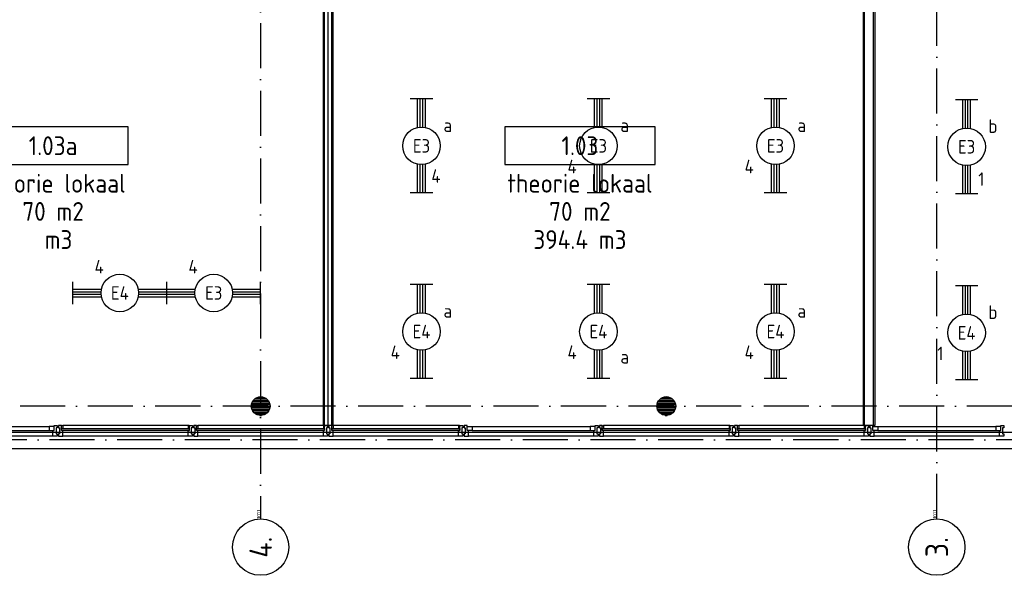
# Model space of a CAD drawing. Header units: millimetres. Extents: x 84333 to 240712, y -2244 to 84291.
# Tile 78 of 88: x 211410 to 224518, y 39772 to 47172. Entities that reach past the tile are written whole.
import ezdxf
from ezdxf.enums import TextEntityAlignment as Align

# ---------------------------------------------------------------- set-up
doc = ezdxf.new("R2010")
doc.units = ezdxf.units.MM
doc.header["$LTSCALE"] = 100
doc.linetypes.add('DASHDOT', pattern=[9, 6, -1.5, 0, -1.5])
doc.layers.get('0').update_dxf_attribs({"linetype": 'CONTINUOUS'})
for name, color, linetype in [('AFDELING', 4, 'CONTINUOUS'), ('AL$7----_STRAMIEN', 1, 'DASHDOT'), ('AL21----_BUITENWAND', 4, 'CONTINUOUS'), ('AL22----_BINNENWAND', 7, 'CONTINUOUS'), ('AL28----_KONSTRUKTIE', 3, 'CONTINUOUS'), ('AL31----_BUITENKOZ', 7, 'CONTINUOUS'), ('ALN-----_BLOCKNAAM', 2, 'CONTINUOUS'), ('ALXAA---_GEWBETON', 12, 'CONTINUOUS'), ('ALXOU---_GLAS', 7, 'CONTINUOUS'), ('EB63101-_ATTRIB', 2, 'CONTINUOUS'), ('EL63101-_LICHT-ARM', 3, 'CONTINUOUS'), ('EL6441--_DATACOM', 3, 'CONTINUOUS'), ('GEBOUWLABEL', 4, 'CONTINUOUS'), ('INHOUD', 7, 'CONTINUOUS'), ('OMSCHRIJVING', 7, 'CONTINUOUS'), ('OPPERVLAK', 7, 'CONTINUOUS'), ('VOLGNUMMER', 7, 'CONTINUOUS')]:
    doc.layers.add(name, color=color, linetype=linetype)
doc.styles.add('1_8', font='ISO', dxfattribs={"height": 1.8})
doc.styles.add('NORATT', font='isocp.shx')
doc.styles.get("Standard").update_dxf_attribs({"font": 'iso.shx'})
doc.styles.add('TECHNIC', font='technic_.ttf')

# ---------------------------------------------------------------- blocks, each defined once
blk = doc.blocks.new('EJ3T20')
at = {"color": 0}
for p, q in [((-6.25, -1.5), (-6.25, 1.5)), ((6.25, -1.5), (6.25, 1.5)), ((-6.25, 0.52), (-2.44, 0.52)), ((-6.25, 0.17), (-2.49, 0.17)), ((2.44, 0.52), (6.25, 0.52)), ((2.49, 0.17), (6.25, 0.17)), ((-6.25, -0.17), (-2.49, -0.17)), ((-6.25, -0.52), (-2.44, -0.52)), ((2.44, -0.52), (6.25, -0.52)), ((2.49, -0.17), (6.25, -0.17))]:
    blk.add_line(p, q, dxfattribs=at)
blk.add_circle((0, 0), 2.5, dxfattribs=at)
at = {"color": 0, "style": '1_8'}
for tag, flags, p in [('SCHAK', 8, (3.5, 2.75)), ('A_CODE', 8, (0, 0)), ('GROEP', 8, (-3.5, -2.75)), ('KAST', 9, (3.5, -2.75))]:
    blk.add_attdef(tag, text='', height=1.8, dxfattribs=dict(at, flags=flags)).set_placement(p, align=Align.MIDDLE)
blk = doc.blocks.new('1011')
at = {"layer": 'AL$7----_STRAMIEN', "color": 7, "linetype": 'Continuous'}
blk.add_circle((-750, 0), 750, dxfattribs=at)
at = {"layer": 'AL$7----_STRAMIEN', "color": 3, "linetype": 'Continuous'}
blk.add_attdef('STR-NAAM', text='', height=600, rotation=360, dxfattribs=at).set_placement((-750, 0), align=Align.MIDDLE)
at = {"layer": 'ALN-----_BLOCKNAAM', "linetype": 'Continuous'}
blk.add_text('1011', height=100, dxfattribs=at).set_placement((0, 0))
blk = doc.blocks.new('GEBOUWLABEL')
at = {"layer": 'VOLGNUMMER'}
blk.add_lwpolyline([(-4, -1), (4, -1), (4, 1), (-4, 1)], close=True, dxfattribs=at)
at = {"color": 0, "linetype": 'ByBlock', "flags": 1}
for tag, p in [('OPPERVLAKTESOORT', (0.5, 8)), ('TERREIN', (0.5, 6.5)), ('GEBOUW', (0.5, 5)), ('GEBRUIKSFUNCTIE', (0.5, 3.5)), ('BOUWLAAG', (0.5, 2)), ('HOOGTE', (0, -6.5)), ('RUIMTEFUNCTIE', (0, -8))]:
    blk.add_attdef(tag, text='', height=1, dxfattribs=at).set_placement(p, align=Align.MIDDLE_CENTER)
at = {"layer": 'INHOUD', "color": 0, "linetype": 'ByBlock'}
blk.add_attdef('INHOUD', text='', height=1, dxfattribs=at).set_placement((0, -5), align=Align.MIDDLE_CENTER)
at = {"layer": 'OMSCHRIJVING', "color": 0, "linetype": 'ByBlock'}
blk.add_attdef('OMSCHRIJVING', text='', height=1, dxfattribs=at).set_placement((0, -2), align=Align.MIDDLE_CENTER)
at = {"layer": 'OPPERVLAK', "color": 0, "linetype": 'ByBlock'}
blk.add_attdef('OPPERVLAK', text='', height=1, dxfattribs=at).set_placement((0, -3.5), align=Align.MIDDLE_CENTER)
at = {"layer": 'VOLGNUMMER', "color": 0, "linetype": 'ByBlock'}
blk.add_attdef('VOLGNUMMER', text='', height=1, dxfattribs=at).set_placement((0, 0), align=Align.MIDDLE_CENTER)
blk = doc.blocks.new('A$C13e6995e')
at = {"layer": 'AL$7----_STRAMIEN', "color": 1}
for p, q in [((151985, 44270), (8891, 44270)), ((152377, 43820), (9684, 43820))]:
    blk.add_line(p, q, dxfattribs=at)
for points in [[(139285, 42766), (139285, 79257)], [(130285, 56569), (130285, 42766)]]:
    blk.add_lwpolyline(points, dxfattribs=at)
at = {"layer": 'AL21----_BUITENWAND', "color": 8}
for p, q in [((114085, 43920), (146485, 43920)), ((146485, 43700), (114085, 43700))]:
    blk.add_line(p, q, dxfattribs=at)
at = {"layer": 'AL22----_BINNENWAND', "color": 8}
for p, q in [((138310, 44010), (138310, 54060)), ((138460, 53910), (138460, 44010)), ((138460, 44010), (138310, 44010))]:
    blk.add_line(p, q, dxfattribs=at)
at = {"layer": 'AL22----_BINNENWAND', "color": 8, "linetype": 'Continuous'}
for p, q in [((138325, 44010), (138325, 54045)), ((138445, 44010), (138445, 53925))]:
    blk.add_line(p, q, dxfattribs=at)
at = {"layer": 'AL22----_BINNENWAND', "color": 8}
blk.add_lwpolyline([(131122, 44010), (131122, 53927), (131247, 53927), (131247, 44010)], close=True, dxfattribs=at)
for points in [[(131137, 44010), (131137, 53927)], [(131185, 44010), (131185, 53927)], [(131232, 44010), (131232, 53927)]]:
    blk.add_lwpolyline(points, dxfattribs=at)
at = {"layer": 'AL28----_KONSTRUKTIE', "color": 8}
for centre in [(130285, 44270), (135685, 44270)]:
    blk.add_circle(centre, 125, dxfattribs=at)
at = {"layer": 'AL31----_BUITENKOZ', "color": 8}
for p, q in [((125900, 43997), (127470, 43997)), ((125900, 43943), (127470, 43943)), ((129320, 44010), (127650, 44010)), ((131120, 44010), (129450, 44010)), ((132920, 44010), (131250, 44010)), ((133100, 43997), (134670, 43997)), ((133100, 43943), (134670, 43943)), ((136520, 44010), (134850, 44010)), ((138320, 44010), (136650, 44010)), ((138500, 43997), (140070, 43997)), ((138500, 43943), (140070, 43943)), ((127520, 43871), (125850, 43871)), ((129320, 43871), (127650, 43871)), ((131120, 43871), (129450, 43871)), ((132920, 43871), (131250, 43871)), ((134720, 43871), (133050, 43871)), ((136520, 43871), (134850, 43871)), ((138320, 43871), (136650, 43871)), ((140120, 43871), (138450, 43871))]:
    blk.add_line(p, q, dxfattribs=at)
at = {"layer": 'AL31----_BUITENKOZ', "color": 8, "linetype": 'Continuous'}
for p, q in [((127537, 43997), (127470, 43997)), ((127470, 43997), (127470, 43943)), ((127470, 43943), (127537, 43943)), ((127520, 43890), (127520, 43943)), ((127520, 43943), (127537, 43943)), ((127537, 44010), (127576, 44010)), ((127537, 43943), (127537, 44010)), ((127537, 43943), (127537, 43997)), ((127576, 43981), (127562, 43981)), ((127562, 43981), (127562, 43901)), ((127576, 44010), (127576, 44004)), ((127576, 44004), (127576, 43990)), ((127576, 43990), (127576, 43990)), ((127576, 43990), (127576, 43981)), ((127633, 44010), (127594, 44010)), ((127594, 44010), (127594, 44004)), ((127594, 44004), (127594, 43990)), ((127594, 43990), (127594, 43990)), ((127594, 43990), (127594, 43980)), ((127594, 43980), (127608, 43980)), ((127608, 43980), (127608, 43900)), ((127633, 43943), (127633, 44010)), ((127633, 43973), (127633, 44005)), ((127633, 44005), (127638, 44005)), ((127650, 43973), (127633, 43973)), ((127650, 43943), (127633, 43943)), ((127638, 44005), (127638, 44010)), ((127638, 44010), (127650, 44010)), ((127650, 44010), (127650, 43973)), ((127650, 43890), (127650, 43943)), ((129332, 44010), (129320, 44010)), ((129320, 44010), (129320, 43973)), ((129320, 43973), (129337, 43973)), ((129320, 43890), (129320, 43943)), ((129320, 43943), (129337, 43943)), ((129332, 44005), (129332, 44010)), ((129337, 44005), (129332, 44005)), ((129337, 44010), (129376, 44010)), ((129337, 43943), (129337, 44010)), ((129337, 43973), (129337, 44005)), ((129376, 43981), (129362, 43981)), ((129362, 43981), (129362, 43901)), ((129376, 44010), (129376, 44004)), ((129376, 44004), (129376, 43990)), ((129376, 43990), (129376, 43990)), ((129376, 43990), (129376, 43981)), ((129433, 44010), (129394, 44010)), ((129394, 44010), (129394, 44004)), ((129394, 44004), (129394, 43990)), ((129394, 43990), (129394, 43990)), ((129394, 43990), (129394, 43980)), ((129394, 43980), (129408, 43980)), ((129408, 43980), (129408, 43900)), ((129433, 43943), (129433, 44010)), ((129433, 43973), (129433, 44005)), ((129433, 44005), (129438, 44005)), ((129450, 43973), (129433, 43973)), ((129450, 43943), (129433, 43943)), ((129438, 44005), (129438, 44010)), ((129438, 44010), (129450, 44010)), ((129450, 44010), (129450, 43973)), ((129450, 43890), (129450, 43943)), ((131132, 44010), (131120, 44010)), ((131120, 44010), (131120, 43973)), ((131120, 43973), (131137, 43973)), ((131120, 43890), (131120, 43943)), ((131120, 43943), (131137, 43943)), ((131132, 44005), (131132, 44010)), ((131137, 44005), (131132, 44005)), ((131137, 44010), (131176, 44010)), ((131137, 43943), (131137, 44010)), ((131137, 43973), (131137, 44005)), ((131176, 43981), (131162, 43981)), ((131162, 43981), (131162, 43901)), ((131176, 44010), (131176, 44004)), ((131176, 44004), (131176, 43990)), ((131176, 43990), (131176, 43990)), ((131176, 43990), (131176, 43981)), ((131233, 44010), (131194, 44010)), ((131194, 44010), (131194, 44004)), ((131194, 44004), (131194, 43990)), ((131194, 43990), (131194, 43990)), ((131194, 43990), (131194, 43980)), ((131194, 43980), (131208, 43980)), ((131208, 43980), (131208, 43900)), ((131233, 43943), (131233, 44010)), ((131233, 43973), (131233, 44005)), ((131233, 44005), (131238, 44005)), ((131250, 43973), (131233, 43973)), ((131250, 43943), (131233, 43943)), ((131238, 44005), (131238, 44010)), ((131238, 44010), (131250, 44010)), ((131250, 44010), (131250, 43973)), ((131250, 43890), (131250, 43943)), ((132932, 44010), (132920, 44010)), ((132920, 44010), (132920, 43973)), ((132920, 43973), (132937, 43973)), ((132920, 43890), (132920, 43943)), ((132920, 43943), (132937, 43943)), ((132932, 44005), (132932, 44010)), ((132937, 44005), (132932, 44005)), ((132937, 44010), (132976, 44010)), ((132937, 43943), (132937, 44010)), ((132937, 43973), (132937, 44005)), ((132976, 43981), (132962, 43981)), ((132962, 43981), (132962, 43901)), ((132976, 44010), (132976, 44004)), ((132976, 44004), (132976, 43990)), ((132976, 43990), (132976, 43990)), ((132976, 43990), (132976, 43981)), ((133033, 44010), (132994, 44010)), ((132994, 44010), (132994, 44004)), ((132994, 44004), (132994, 43990)), ((132994, 43990), (132994, 43990)), ((132994, 43990), (132994, 43980)), ((132994, 43980), (133008, 43980)), ((133008, 43980), (133008, 43900)), ((133033, 43943), (133033, 44010)), ((133033, 43943), (133033, 43997)), ((133033, 43997), (133100, 43997)), ((133050, 43943), (133033, 43943)), ((133100, 43943), (133033, 43943)), ((133050, 43890), (133050, 43943)), ((133100, 43997), (133100, 43943)), ((134737, 43997), (134670, 43997)), ((134670, 43997), (134670, 43943)), ((134670, 43943), (134737, 43943)), ((134720, 43890), (134720, 43943)), ((134720, 43943), (134737, 43943)), ((134737, 44010), (134776, 44010)), ((134737, 43943), (134737, 44010)), ((134737, 43943), (134737, 43997)), ((134776, 43981), (134762, 43981)), ((134762, 43981), (134762, 43901)), ((134776, 44010), (134776, 44004)), ((134776, 44004), (134776, 43990)), ((134776, 43990), (134776, 43990)), ((134776, 43990), (134776, 43981)), ((134833, 44010), (134794, 44010)), ((134794, 44010), (134794, 44004)), ((134794, 44004), (134794, 43990)), ((134794, 43990), (134794, 43990)), ((134794, 43990), (134794, 43980)), ((134794, 43980), (134808, 43980)), ((134808, 43980), (134808, 43900)), ((134833, 43943), (134833, 44010)), ((134833, 43973), (134833, 44005)), ((134833, 44005), (134838, 44005)), ((134850, 43973), (134833, 43973)), ((134850, 43943), (134833, 43943)), ((134838, 44005), (134838, 44010)), ((134838, 44010), (134850, 44010)), ((134850, 44010), (134850, 43973)), ((134850, 43890), (134850, 43943)), ((136532, 44010), (136520, 44010)), ((136520, 44010), (136520, 43973)), ((136520, 43973), (136537, 43973)), ((136520, 43890), (136520, 43943)), ((136520, 43943), (136537, 43943)), ((136532, 44005), (136532, 44010)), ((136537, 44005), (136532, 44005)), ((136537, 44010), (136576, 44010)), ((136537, 43943), (136537, 44010)), ((136537, 43973), (136537, 44005)), ((136576, 43981), (136562, 43981)), ((136562, 43981), (136562, 43901)), ((136576, 44010), (136576, 44004)), ((136576, 44004), (136576, 43990)), ((136576, 43990), (136576, 43990)), ((136576, 43990), (136576, 43981)), ((136633, 44010), (136594, 44010)), ((136594, 44010), (136594, 44004)), ((136594, 44004), (136594, 43990)), ((136594, 43990), (136594, 43990)), ((136594, 43990), (136594, 43980)), ((136594, 43980), (136608, 43980)), ((136608, 43980), (136608, 43900)), ((136633, 43943), (136633, 44010)), ((136633, 43973), (136633, 44005)), ((136633, 44005), (136638, 44005)), ((136650, 43973), (136633, 43973)), ((136650, 43943), (136633, 43943)), ((136638, 44005), (136638, 44010)), ((136638, 44010), (136650, 44010)), ((136650, 44010), (136650, 43973)), ((136650, 43890), (136650, 43943)), ((138332, 44010), (138320, 44010)), ((138320, 44010), (138320, 43973)), ((138320, 43973), (138337, 43973)), ((138320, 43890), (138320, 43943)), ((138320, 43943), (138337, 43943)), ((138332, 44005), (138332, 44010)), ((138337, 44005), (138332, 44005)), ((138337, 44010), (138376, 44010)), ((138337, 43943), (138337, 44010)), ((138337, 43973), (138337, 44005)), ((138376, 43981), (138362, 43981)), ((138362, 43981), (138362, 43901)), ((138376, 44010), (138376, 44004)), ((138376, 44004), (138376, 43990)), ((138376, 43990), (138376, 43990)), ((138376, 43990), (138376, 43981)), ((138433, 44010), (138394, 44010)), ((138394, 44010), (138394, 44004)), ((138394, 44004), (138394, 43990)), ((138394, 43990), (138394, 43990)), ((138394, 43990), (138394, 43980)), ((138394, 43980), (138408, 43980)), ((138408, 43980), (138408, 43900)), ((138433, 43943), (138433, 44010)), ((138433, 43943), (138433, 43997)), ((138433, 43997), (138500, 43997)), ((138450, 43943), (138433, 43943)), ((138500, 43943), (138433, 43943)), ((138450, 43890), (138450, 43943)), ((138500, 43997), (138500, 43943)), ((140137, 43997), (140070, 43997)), ((140070, 43997), (140070, 43943)), ((140070, 43943), (140137, 43943)), ((140120, 43890), (140120, 43943)), ((140120, 43943), (140137, 43943)), ((140137, 44010), (140176, 44010)), ((140137, 43943), (140137, 44010)), ((140137, 43943), (140137, 43997)), ((140176, 43981), (140162, 43981)), ((140162, 43981), (140162, 43901)), ((140176, 44010), (140176, 44004)), ((140176, 44004), (140176, 43990)), ((140176, 43990), (140176, 43990)), ((140176, 43990), (140176, 43981)), ((127520, 43882), (127520, 43890)), ((127520, 43878), (127520, 43882)), ((127520, 43871), (127520, 43878)), ((127557, 43871), (127520, 43871)), ((127576, 43871), (127557, 43871)), ((127562, 43901), (127576, 43901)), ((127576, 43901), (127576, 43891)), ((127576, 43891), (127576, 43891)), ((127576, 43891), (127576, 43877)), ((127576, 43877), (127576, 43871)), ((127608, 43900), (127594, 43900)), ((127594, 43900), (127594, 43891)), ((127594, 43891), (127594, 43891)), ((127594, 43891), (127594, 43877)), ((127594, 43877), (127594, 43871)), ((127594, 43871), (127613, 43871)), ((127613, 43871), (127650, 43871)), ((127650, 43882), (127650, 43890)), ((127650, 43878), (127650, 43882)), ((127650, 43871), (127650, 43878)), ((129320, 43882), (129320, 43890)), ((129320, 43878), (129320, 43882)), ((129320, 43871), (129320, 43878)), ((129357, 43871), (129320, 43871)), ((129376, 43871), (129357, 43871)), ((129362, 43901), (129376, 43901)), ((129376, 43901), (129376, 43891)), ((129376, 43891), (129376, 43891)), ((129376, 43891), (129376, 43877)), ((129376, 43877), (129376, 43871)), ((129408, 43900), (129394, 43900)), ((129394, 43900), (129394, 43891)), ((129394, 43891), (129394, 43891)), ((129394, 43891), (129394, 43877)), ((129394, 43877), (129394, 43871)), ((129394, 43871), (129413, 43871)), ((129413, 43871), (129450, 43871)), ((129450, 43882), (129450, 43890)), ((129450, 43878), (129450, 43882)), ((129450, 43871), (129450, 43878)), ((131120, 43882), (131120, 43890)), ((131120, 43878), (131120, 43882)), ((131120, 43871), (131120, 43878)), ((131157, 43871), (131120, 43871)), ((131176, 43871), (131157, 43871)), ((131162, 43901), (131176, 43901)), ((131176, 43901), (131176, 43891)), ((131176, 43891), (131176, 43891)), ((131176, 43891), (131176, 43877)), ((131176, 43877), (131176, 43871)), ((131208, 43900), (131194, 43900)), ((131194, 43900), (131194, 43891)), ((131194, 43891), (131194, 43891)), ((131194, 43891), (131194, 43877)), ((131194, 43877), (131194, 43871)), ((131194, 43871), (131213, 43871)), ((131213, 43871), (131250, 43871)), ((131250, 43882), (131250, 43890)), ((131250, 43878), (131250, 43882)), ((131250, 43871), (131250, 43878)), ((132920, 43882), (132920, 43890)), ((132920, 43878), (132920, 43882)), ((132920, 43871), (132920, 43878)), ((132957, 43871), (132920, 43871)), ((132976, 43871), (132957, 43871)), ((132962, 43901), (132976, 43901)), ((132976, 43901), (132976, 43891)), ((132976, 43891), (132976, 43891)), ((132976, 43891), (132976, 43877)), ((132976, 43877), (132976, 43871)), ((133008, 43900), (132994, 43900)), ((132994, 43900), (132994, 43891)), ((132994, 43891), (132994, 43891)), ((132994, 43891), (132994, 43877)), ((132994, 43877), (132994, 43871)), ((132994, 43871), (133013, 43871)), ((133013, 43871), (133050, 43871)), ((133050, 43882), (133050, 43890)), ((133050, 43878), (133050, 43882)), ((133050, 43871), (133050, 43878)), ((134720, 43882), (134720, 43890)), ((134720, 43878), (134720, 43882)), ((134720, 43871), (134720, 43878)), ((134757, 43871), (134720, 43871)), ((134776, 43871), (134757, 43871)), ((134762, 43901), (134776, 43901)), ((134776, 43901), (134776, 43891)), ((134776, 43891), (134776, 43891)), ((134776, 43891), (134776, 43877)), ((134776, 43877), (134776, 43871)), ((134808, 43900), (134794, 43900)), ((134794, 43900), (134794, 43891)), ((134794, 43891), (134794, 43891)), ((134794, 43891), (134794, 43877)), ((134794, 43877), (134794, 43871)), ((134794, 43871), (134813, 43871)), ((134813, 43871), (134850, 43871)), ((134850, 43882), (134850, 43890)), ((134850, 43878), (134850, 43882)), ((134850, 43871), (134850, 43878)), ((136520, 43882), (136520, 43890)), ((136520, 43878), (136520, 43882)), ((136520, 43871), (136520, 43878)), ((136557, 43871), (136520, 43871)), ((136576, 43871), (136557, 43871)), ((136562, 43901), (136576, 43901)), ((136576, 43901), (136576, 43891)), ((136576, 43891), (136576, 43891)), ((136576, 43891), (136576, 43877)), ((136576, 43877), (136576, 43871)), ((136608, 43900), (136594, 43900)), ((136594, 43900), (136594, 43891)), ((136594, 43891), (136594, 43891)), ((136594, 43891), (136594, 43877)), ((136594, 43877), (136594, 43871)), ((136594, 43871), (136613, 43871)), ((136613, 43871), (136650, 43871)), ((136650, 43882), (136650, 43890)), ((136650, 43878), (136650, 43882)), ((136650, 43871), (136650, 43878)), ((138320, 43882), (138320, 43890)), ((138320, 43878), (138320, 43882)), ((138320, 43871), (138320, 43878)), ((138357, 43871), (138320, 43871)), ((138376, 43871), (138357, 43871)), ((138362, 43901), (138376, 43901)), ((138376, 43901), (138376, 43891)), ((138376, 43891), (138376, 43891)), ((138376, 43891), (138376, 43877)), ((138376, 43877), (138376, 43871)), ((138408, 43900), (138394, 43900)), ((138394, 43900), (138394, 43891)), ((138394, 43891), (138394, 43891)), ((138394, 43891), (138394, 43877)), ((138394, 43877), (138394, 43871)), ((138394, 43871), (138413, 43871)), ((138413, 43871), (138450, 43871)), ((138450, 43882), (138450, 43890)), ((138450, 43878), (138450, 43882)), ((138450, 43871), (138450, 43878)), ((140120, 43882), (140120, 43890)), ((140120, 43878), (140120, 43882)), ((140120, 43871), (140120, 43878)), ((140157, 43871), (140120, 43871)), ((140176, 43871), (140157, 43871)), ((140162, 43901), (140176, 43901)), ((140176, 43901), (140176, 43891)), ((140176, 43891), (140176, 43891)), ((140176, 43891), (140176, 43877)), ((140176, 43877), (140176, 43871))]:
    blk.add_line(p, q, dxfattribs=at)
at = {"layer": 'ALXAA---_GEWBETON', "color": 8}
for p, q in [((130165, 44306), (130405, 44306)), ((130173, 44326), (130397, 44326)), ((130185, 44346), (130384, 44346)), ((130205, 44366), (130365, 44366)), ((130238, 44386), (130332, 44386)), ((135565, 44306), (135805, 44306)), ((135573, 44326), (135797, 44326)), ((135585, 44346), (135784, 44346)), ((135605, 44366), (135765, 44366)), ((135638, 44386), (135732, 44386)), ((130160, 44266), (130410, 44266)), ((130161, 44286), (130409, 44286)), ((130162, 44246), (130408, 44246)), ((130168, 44226), (130402, 44226)), ((130178, 44206), (130392, 44206)), ((130193, 44186), (130377, 44186)), ((135560, 44266), (135810, 44266)), ((135561, 44286), (135809, 44286)), ((135562, 44246), (135808, 44246)), ((135568, 44226), (135802, 44226)), ((135578, 44206), (135792, 44206)), ((135593, 44186), (135777, 44186)), ((130216, 44166), (130354, 44166)), ((130272, 44146), (130298, 44146)), ((135616, 44166), (135754, 44166)), ((135672, 44146), (135698, 44146))]:
    blk.add_line(p, q, dxfattribs=at)
at = {"layer": 'ALXOU---_GLAS', "color": 8}
for p, q in [((127635, 43945), (127635, 43971)), ((127635, 43971), (129335, 43971)), ((129335, 43945), (127635, 43945)), ((129335, 43971), (129335, 43945)), ((129435, 43945), (129435, 43971)), ((129435, 43971), (131135, 43971)), ((131135, 43945), (129435, 43945)), ((131135, 43971), (131135, 43945)), ((131235, 43945), (131235, 43971)), ((131235, 43971), (132935, 43971)), ((132935, 43945), (131235, 43945)), ((132935, 43971), (132935, 43945)), ((134835, 43945), (134835, 43971)), ((134835, 43971), (136535, 43971)), ((136535, 43945), (134835, 43945)), ((136535, 43971), (136535, 43945)), ((136635, 43945), (136635, 43971)), ((136635, 43971), (138335, 43971)), ((138335, 43945), (136635, 43945)), ((138335, 43971), (138335, 43945))]:
    blk.add_line(p, q, dxfattribs=at)
at = {"layer": 'AL$7----_STRAMIEN', "xscale": 0.5, "yscale": 0.5, "zscale": 0.5, "rotation": 90.00000000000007}
for p, values in [((130285, 42766), {'STR-NAAM': '4.'}), ((139285, 42766), {'STR-NAAM': '3.'})]:
    blk.add_blockref('1011', p, dxfattribs=at).add_auto_attribs(values)
at = {"layer": 'GEBOUWLABEL', "color": 8, "xscale": 250, "yscale": 250, "zscale": 250}
for p, values in [((127522, 47737), {'VOLGNUMMER': '1.03a', 'OMSCHRIJVING': 'theorie lokaal', 'OPPERVLAK': '70 m2', 'INHOUD': ' m3'}), ((134535, 47737), {'VOLGNUMMER': '1.03', 'OMSCHRIJVING': 'theorie lokaal', 'OPPERVLAK': '70 m2', 'INHOUD': '394.4 m3'})]:
    blk.add_blockref('GEBOUWLABEL', p, dxfattribs=at).add_auto_attribs(values)
at = {"layer": 'AFDELING', "color": 8, "style": 'TECHNIC'}
for p in [(92219, 54468), (58038, 41625), (88108, 41444)]:
    blk.add_attdef('VIDE', text='', height=500, dxfattribs=at).set_placement(p, align=Align.CENTER)
blk.add_attdef('VIDE', text='', height=500, rotation=90, dxfattribs=at).set_placement((75129, 25766), align=Align.CENTER)

msp = doc.modelspace()

# ---------------------------------------------------------------- block references
at = {"layer": 'EL63101-_LICHT-ARM'}
ref = msp.add_blockref('EJ3T20', (216759, 45491, 3500), dxfattribs=dict(at, xscale=100, yscale=100, zscale=100, rotation=90))
ref.add_attrib('A_CODE', 'E3', dxfattribs={"layer": 'EB63101-_ATTRIB', "color": 1, "height": 180, "style": 'NORATT', "flags": 8}).set_placement((216759, 45491, 3500), align=Align.MIDDLE)
ref.add_attrib('GROEP', '4', dxfattribs={"layer": 'EB63101-_ATTRIB', "color": 1, "height": 180, "style": 'NORATT', "flags": 8}).set_placement((216951, 45090, 3500), align=Align.MIDDLE)
ref.add_attrib('SCHAK', 'a', dxfattribs={"layer": 'EB63101-_ATTRIB', "color": 1, "height": 180, "style": 'NORATT', "flags": 8}).set_placement((217109, 45766, 3500), align=Align.MIDDLE)
ref = msp.add_blockref('EJ3T20', (219114, 45491, 3500), dxfattribs=dict(at, xscale=100, yscale=100, zscale=100, rotation=90))
ref.add_attrib('A_CODE', 'E3', dxfattribs={"layer": 'EB63101-_ATTRIB', "color": 1, "height": 180, "style": 'NORATT', "flags": 8}).set_placement((219114, 45491, 3500), align=Align.MIDDLE)
ref.add_attrib('GROEP', '4', dxfattribs={"layer": 'EB63101-_ATTRIB', "color": 1, "height": 180, "style": 'NORATT', "flags": 8}).set_placement((218764, 45216, 3500), align=Align.MIDDLE)
ref.add_attrib('SCHAK', 'a', dxfattribs={"layer": 'EB63101-_ATTRIB', "color": 1, "height": 180, "style": 'NORATT', "flags": 8}).set_placement((219464, 45766, 3500), align=Align.MIDDLE)
ref = msp.add_blockref('EJ3T20', (221471, 45491, 3500), dxfattribs=dict(at, xscale=100, yscale=100, zscale=100, rotation=90))
ref.add_attrib('A_CODE', 'E3', dxfattribs={"layer": 'EB63101-_ATTRIB', "color": 1, "height": 180, "style": 'NORATT', "flags": 8}).set_placement((221471, 45491, 3500), align=Align.MIDDLE)
ref.add_attrib('GROEP', '4', dxfattribs={"layer": 'EB63101-_ATTRIB', "color": 1, "height": 180, "style": 'NORATT', "flags": 8}).set_placement((221121, 45216, 3500), align=Align.MIDDLE)
ref.add_attrib('SCHAK', 'a', dxfattribs={"layer": 'EB63101-_ATTRIB', "color": 1, "height": 180, "style": 'NORATT', "flags": 8}).set_placement((221821, 45766, 3500), align=Align.MIDDLE)
ref = msp.add_blockref('EJ3T20', (224016, 45479, 3500), dxfattribs=dict(at, xscale=100, yscale=100, zscale=100, rotation=90))
ref.add_attrib('A_CODE', 'E3', dxfattribs={"layer": 'EB63101-_ATTRIB', "color": 1, "height": 180, "style": '1_8', "flags": 8}).set_placement((224016, 45479, 3500), align=Align.MIDDLE)
ref.add_attrib('GROEP', '1', dxfattribs={"layer": 'EB63101-_ATTRIB', "color": 1, "height": 180, "style": '1_8', "flags": 8}).set_placement((224211, 45048, 3500), align=Align.MIDDLE)
ref.add_attrib('SCHAK', 'b', dxfattribs={"layer": 'EB63101-_ATTRIB', "color": 1, "height": 180, "style": '1_8', "flags": 8}).set_placement((224366, 45754, 3500), align=Align.MIDDLE)
ref = msp.add_blockref('EJ3T20', (212743, 43532), dxfattribs=dict(at, xscale=100, yscale=100, zscale=100))
ref.add_attrib('A_CODE', 'E4', dxfattribs={"layer": 'EB63101-_ATTRIB', "color": 1, "height": 180, "style": 'NORATT', "flags": 8}).set_placement((212743, 43532), align=Align.MIDDLE)
ref.add_attrib('GROEP', '4', dxfattribs={"layer": 'EB63101-_ATTRIB', "color": 1, "height": 180, "style": 'NORATT', "flags": 8}).set_placement((212468, 43882), align=Align.MIDDLE)
ref = msp.add_blockref('EJ3T20', (213993, 43532), dxfattribs=dict(at, xscale=100, yscale=100, zscale=100))
ref.add_attrib('A_CODE', 'E3', dxfattribs={"layer": 'EB63101-_ATTRIB', "color": 1, "height": 180, "style": 'NORATT', "flags": 8}).set_placement((213993, 43532), align=Align.MIDDLE)
ref.add_attrib('GROEP', '4', dxfattribs={"layer": 'EB63101-_ATTRIB', "color": 1, "height": 180, "style": 'NORATT', "flags": 8}).set_placement((213718, 43882), align=Align.MIDDLE)
ref = msp.add_blockref('EJ3T20', (216759, 43018, 3500), dxfattribs=dict(at, xscale=100, yscale=100, zscale=100, rotation=90))
ref.add_attrib('A_CODE', 'E4', dxfattribs={"layer": 'EB63101-_ATTRIB', "color": 1, "height": 180, "style": 'NORATT', "flags": 8}).set_placement((216759, 43018, 3500), align=Align.MIDDLE)
ref.add_attrib('GROEP', '4', dxfattribs={"layer": 'EB63101-_ATTRIB', "color": 1, "height": 180, "style": 'NORATT', "flags": 8}).set_placement((216409, 42743, 3500), align=Align.MIDDLE)
ref.add_attrib('SCHAK', 'a', dxfattribs={"layer": 'EB63101-_ATTRIB', "color": 1, "height": 180, "style": 'NORATT', "flags": 8}).set_placement((217109, 43293, 3500), align=Align.MIDDLE)
ref = msp.add_blockref('EJ3T20', (219114, 43018, 3500), dxfattribs=dict(at, xscale=100, yscale=100, zscale=100, rotation=90))
ref.add_attrib('A_CODE', 'E4', dxfattribs={"layer": 'EB63101-_ATTRIB', "color": 1, "height": 180, "style": 'NORATT', "flags": 8}).set_placement((219114, 43018, 3500), align=Align.MIDDLE)
ref.add_attrib('GROEP', '4', dxfattribs={"layer": 'EB63101-_ATTRIB', "color": 1, "height": 180, "style": 'NORATT', "flags": 8}).set_placement((218764, 42743, 3500), align=Align.MIDDLE)
ref.add_attrib('SCHAK', 'a', dxfattribs={"layer": 'EB63101-_ATTRIB', "color": 1, "height": 180, "style": 'NORATT', "flags": 8}).set_placement((219464, 42682, 3500), align=Align.MIDDLE)
ref = msp.add_blockref('EJ3T20', (221471, 43018, 3500), dxfattribs=dict(at, xscale=100, yscale=100, zscale=100, rotation=90))
ref.add_attrib('A_CODE', 'E4', dxfattribs={"layer": 'EB63101-_ATTRIB', "color": 1, "height": 180, "style": 'NORATT', "flags": 8}).set_placement((221471, 43018, 3500), align=Align.MIDDLE)
ref.add_attrib('GROEP', '4', dxfattribs={"layer": 'EB63101-_ATTRIB', "color": 1, "height": 180, "style": 'NORATT', "flags": 8}).set_placement((221121, 42743, 3500), align=Align.MIDDLE)
ref.add_attrib('SCHAK', 'a', dxfattribs={"layer": 'EB63101-_ATTRIB', "color": 1, "height": 180, "style": 'NORATT', "flags": 8}).set_placement((221821, 43293, 3500), align=Align.MIDDLE)
ref = msp.add_blockref('EJ3T20', (224016, 43001, 3500), dxfattribs=dict(at, xscale=100, yscale=100, zscale=100, rotation=90))
ref.add_attrib('A_CODE', 'E4', dxfattribs={"layer": 'EB63101-_ATTRIB', "color": 1, "height": 180, "style": '1_8', "flags": 8}).set_placement((224016, 43001, 3500), align=Align.MIDDLE)
ref.add_attrib('GROEP', '1', dxfattribs={"layer": 'EB63101-_ATTRIB', "color": 1, "height": 180, "style": '1_8', "flags": 8}).set_placement((223666, 42726, 3500), align=Align.MIDDLE)
ref.add_attrib('SCHAK', 'b', dxfattribs={"layer": 'EB63101-_ATTRIB', "color": 1, "height": 180, "style": '1_8', "flags": 8}).set_placement((224366, 43276, 3500), align=Align.MIDDLE)
at = {"layer": 'EL6441--_DATACOM'}
msp.add_blockref('A$C13e6995e', (84333, -2244), dxfattribs=at)

doc.saveas('drawing.dxf')
